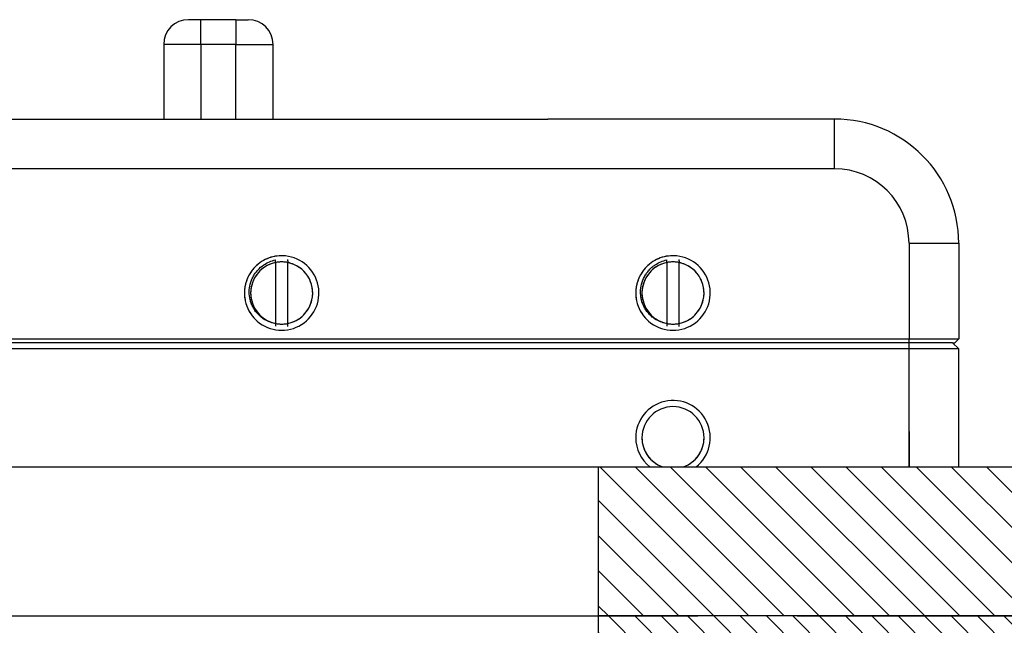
# Model space of a CAD drawing. Extents: x -1809 to 6113, y -4129 to 1471.
# Tile 19 of 197: x 25 to 104, y -2766 to -2718. Entities that reach past the tile are written whole.
import ezdxf

# ---------------------------------------------------------------- set-up
doc = ezdxf.new("R2010")
doc.units = 0
doc.linetypes.add('DASHED', pattern=[15, 7, -8])
doc.layers.get('0').update_dxf_attribs({"linetype": 'CONTINUOUS'})
doc.layers.add('1', color=7, linetype='CONTINUOUS')

# ---------------------------------------------------------------- blocks, each defined once
blk = doc.blocks.new('Z-STACK', base_point=(-660.966, -2918.356))
at = {"layer": '1', "linetype": 'CONTINUOUS'}
h = blk.add_hatch(dxfattribs=at)
h.set_pattern_fill('USER', color=4, scale=2, angle=315, pattern_type=0)
h.set_pattern_definition([(315, (-1117.57, -6268.1354), (1.4142136, 1.4142136), [])])
h.paths.add_polyline_path([(71.397, -2753.543), (110.397, -2753.543), (111.997, -2753.543), (111.997, -2764.543), (124.397, -2764.543), (124.397, -2759.343), (124.397, -2759.243), (124.397, -2753.543), (127.537, -2753.543), (128.537, -2754.543), (128.537, -2765.143), (110.397, -2765.143), (110.397, -2765.543), (71.397, -2765.543)])
h = blk.add_hatch(dxfattribs=at)
h.set_pattern_fill('USER', color=2, scale=1.5, angle=315, pattern_type=0)
h.set_pattern_definition([(315, (-1117.57, -6268.1354), (1.0606602, 1.0606602), [])])
edge = h.paths.add_edge_path()
edge.add_line((111.497, -2765.543), (115.997, -2765.543))
edge.add_line((115.997, -2765.543), (120.397, -2765.543))
edge.add_line((120.397, -2765.543), (121.797, -2765.543))
edge.add_line((121.797, -2765.543), (121.806, -2765.543))
edge.add_line((121.806, -2765.543), (121.806, -2767.643))
edge.add_spline(control_points=[(121.806, -2767.643), (121.572, -2767.876), (121.103, -2768.342), (120.635, -2768.809), (120.402, -2769.043)], knot_values=[0, 0, 0, 0, 0.991593, 1.983187, 1.983187, 1.983187, 1.983187], degree=3, periodic=0)
edge.add_line((120.402, -2769.043), (120.397, -2769.043))
edge.add_line((120.397, -2769.043), (118.442, -2769.043))
edge.add_line((118.442, -2769.043), (117.442, -2769.043))
edge.add_line((117.442, -2769.043), (117.393, -2769.043))
edge.add_line((117.393, -2769.043), (114.968, -2769.043))
edge.add_line((114.968, -2769.043), (114.846, -2769.043))
edge.add_line((114.846, -2769.043), (114.096, -2769.043))
edge.add_line((114.096, -2769.043), (114.096, -2769.043))
edge.add_line((114.096, -2769.043), (114.076, -2769.043))
edge.add_line((114.076, -2769.043), (112.696, -2769.043))
edge.add_line((112.696, -2769.043), (112.635, -2769.043))
edge.add_line((112.635, -2769.043), (111.817, -2769.043))
edge.add_line((111.817, -2769.043), (111.635, -2769.043))
edge.add_line((111.635, -2769.043), (111.221, -2769.043))
edge.add_line((111.221, -2769.043), (110.596, -2769.043))
edge.add_line((110.596, -2769.043), (110.596, -2769.043))
edge.add_line((110.596, -2769.043), (110.576, -2769.043))
edge.add_line((110.576, -2769.043), (110.221, -2769.043))
edge.add_line((110.221, -2769.043), (109.196, -2769.043))
edge.add_line((109.196, -2769.043), (107.758, -2769.043))
edge.add_line((107.758, -2769.043), (107.096, -2769.043))
edge.add_line((107.096, -2769.043), (107.096, -2769.043))
edge.add_line((107.096, -2769.043), (107.076, -2769.043))
edge.add_line((107.076, -2769.043), (106.758, -2769.043))
edge.add_line((106.758, -2769.043), (105.696, -2769.043))
edge.add_line((105.696, -2769.043), (104.294, -2769.043))
edge.add_line((104.294, -2769.043), (103.596, -2769.043))
edge.add_line((103.596, -2769.043), (103.596, -2769.043))
edge.add_line((103.596, -2769.043), (103.576, -2769.043))
edge.add_line((103.576, -2769.043), (103.294, -2769.043))
edge.add_line((103.294, -2769.043), (102.721, -2769.043))
edge.add_line((102.721, -2769.043), (102.196, -2769.043))
edge.add_line((102.196, -2769.043), (101.58, -2769.043))
edge.add_line((101.58, -2769.043), (101.508, -2769.043))
edge.add_line((101.508, -2769.043), (101.387, -2769.043))
edge.add_line((101.387, -2769.043), (101.326, -2769.043))
edge.add_line((101.326, -2769.043), (101.08, -2769.043))
edge.add_line((101.08, -2769.043), (100.826, -2769.043))
edge.add_line((100.826, -2769.043), (100.643, -2769.043))
edge.add_line((100.643, -2769.043), (99.564, -2769.043))
edge.add_line((99.564, -2769.043), (99.397, -2769.043))
edge.add_line((99.397, -2769.043), (98.432, -2769.043))
edge.add_line((98.432, -2769.043), (98.197, -2769.043))
edge.add_line((98.197, -2769.043), (97.432, -2769.043))
edge.add_line((97.432, -2769.043), (96.397, -2769.043))
edge.add_line((96.397, -2769.043), (91.215, -2769.043))
edge.add_line((91.215, -2769.043), (90.468, -2769.043))
edge.add_line((90.468, -2769.043), (90.215, -2769.043))
edge.add_line((90.215, -2769.043), (89.005, -2769.043))
edge.add_line((89.005, -2769.043), (88.041, -2769.043))
edge.add_line((88.041, -2769.043), (87.92, -2769.043))
edge.add_line((87.92, -2769.043), (87.205, -2769.043))
edge.add_line((87.205, -2769.043), (86.802, -2769.043))
edge.add_line((86.802, -2769.043), (86.136, -2769.043))
edge.add_line((86.136, -2769.043), (85.793, -2769.043))
edge.add_line((85.793, -2769.043), (85.002, -2769.043))
edge.add_line((85.002, -2769.043), (84.892, -2769.043))
edge.add_line((84.892, -2769.043), (84.736, -2769.043))
edge.add_line((84.736, -2769.043), (84.599, -2769.043))
edge.add_line((84.599, -2769.043), (84.597, -2769.043))
edge.add_line((84.597, -2769.043), (84.576, -2769.043))
edge.add_line((84.576, -2769.043), (84.397, -2769.043))
edge.add_line((84.397, -2769.043), (83.993, -2769.043))
edge.add_line((83.993, -2769.043), (83.986, -2769.043))
edge.add_line((83.986, -2769.043), (83.696, -2769.043))
edge.add_line((83.696, -2769.043), (83.406, -2769.043))
edge.add_line((83.406, -2769.043), (83.397, -2769.043))
edge.add_line((83.397, -2769.043), (83.197, -2769.043))
edge.add_line((83.197, -2769.043), (82.931, -2769.043))
edge.add_line((82.931, -2769.043), (82.799, -2769.043))
edge.add_line((82.799, -2769.043), (82.586, -2769.043))
edge.add_line((82.586, -2769.043), (82.488, -2769.043))
edge.add_line((82.488, -2769.043), (82.397, -2769.043))
edge.add_line((82.397, -2769.043), (82.046, -2769.043))
edge.add_line((82.046, -2769.043), (81.896, -2769.043))
edge.add_line((81.896, -2769.043), (81.836, -2769.043))
edge.add_line((81.836, -2769.043), (81.6, -2769.043))
edge.add_line((81.6, -2769.043), (81.531, -2769.043))
edge.add_line((81.531, -2769.043), (81.255, -2769.043))
edge.add_line((81.255, -2769.043), (81.097, -2769.043))
edge.add_line((81.097, -2769.043), (81.076, -2769.043))
edge.add_line((81.076, -2769.043), (80.888, -2769.043))
edge.add_line((80.888, -2769.043), (80.688, -2769.043))
edge.add_line((80.688, -2769.043), (80.597, -2769.043))
edge.add_line((80.597, -2769.043), (80.501, -2769.043))
edge.add_line((80.501, -2769.043), (80.436, -2769.043))
edge.add_line((80.436, -2769.043), (80.397, -2769.043))
edge.add_line((80.397, -2769.043), (80.246, -2769.043))
edge.add_line((80.246, -2769.043), (79.8, -2769.043))
edge.add_line((79.8, -2769.043), (79.773, -2769.043))
edge.add_line((79.773, -2769.043), (79.697, -2769.043))
edge.add_line((79.697, -2769.043), (79.636, -2769.043))
edge.add_line((79.636, -2769.043), (79.503, -2769.043))
edge.add_line((79.503, -2769.043), (79.488, -2769.043))
edge.add_line((79.488, -2769.043), (79.272, -2769.043))
edge.add_line((79.272, -2769.043), (79.094, -2769.043))
edge.add_line((79.094, -2769.043), (79.064, -2769.043))
edge.add_line((79.064, -2769.043), (78.931, -2769.043))
edge.add_line((78.931, -2769.043), (78.846, -2769.043))
edge.add_line((78.846, -2769.043), (78.701, -2769.043))
edge.add_line((78.701, -2769.043), (78.679, -2769.043))
edge.add_line((78.679, -2769.043), (78.597, -2769.043))
edge.add_line((78.597, -2769.043), (78.513, -2769.043))
edge.add_line((78.513, -2769.043), (78.236, -2769.043))
edge.add_line((78.236, -2769.043), (77.973, -2769.043))
edge.add_line((77.973, -2769.043), (77.872, -2769.043))
edge.add_line((77.872, -2769.043), (77.704, -2769.043))
edge.add_line((77.704, -2769.043), (77.703, -2769.043))
edge.add_line((77.703, -2769.043), (77.5, -2769.043))
edge.add_line((77.5, -2769.043), (77.446, -2769.043))
edge.add_line((77.446, -2769.043), (77.397, -2769.043))
edge.add_line((77.397, -2769.043), (77.294, -2769.043))
edge.add_line((77.294, -2769.043), (77.264, -2769.043))
edge.add_line((77.264, -2769.043), (77.219, -2769.043))
edge.add_line((77.219, -2769.043), (77.055, -2769.043))
edge.add_line((77.055, -2769.043), (76.904, -2769.043))
edge.add_line((76.904, -2769.043), (76.713, -2769.043))
edge.add_line((76.713, -2769.043), (76.526, -2769.043))
edge.add_line((76.526, -2769.043), (76.304, -2769.043))
edge.add_line((76.304, -2769.043), (76.296, -2769.043))
edge.add_line((76.296, -2769.043), (76.256, -2769.043))
edge.add_line((76.256, -2769.043), (75.982, -2769.043))
edge.add_line((75.982, -2769.043), (75.897, -2769.043))
edge.add_line((75.897, -2769.043), (75.772, -2769.043))
edge.add_line((75.772, -2769.043), (75.7, -2769.043))
edge.add_line((75.7, -2769.043), (75.655, -2769.043))
edge.add_line((75.655, -2769.043), (75.617, -2769.043))
edge.add_line((75.617, -2769.043), (75.419, -2769.043))
edge.add_line((75.419, -2769.043), (75.343, -2769.043))
edge.add_line((75.343, -2769.043), (75.227, -2769.043))
edge.add_line((75.227, -2769.043), (75.104, -2769.043))
edge.add_line((75.104, -2769.043), (74.896, -2769.043))
edge.add_line((74.896, -2769.043), (74.856, -2769.043))
edge.add_line((74.856, -2769.043), (74.838, -2769.043))
edge.add_line((74.838, -2769.043), (74.745, -2769.043))
edge.add_line((74.745, -2769.043), (74.726, -2769.043))
edge.add_line((74.726, -2769.043), (74.438, -2769.043))
edge.add_line((74.438, -2769.043), (74.372, -2769.043))
edge.add_line((74.372, -2769.043), (74.195, -2769.043))
edge.add_line((74.195, -2769.043), (74.182, -2769.043))
edge.add_line((74.182, -2769.043), (73.992, -2769.043))
edge.add_line((73.992, -2769.043), (73.94, -2769.043))
edge.add_line((73.94, -2769.043), (73.856, -2769.043))
edge.add_line((73.856, -2769.043), (73.817, -2769.043))
edge.add_line((73.817, -2769.043), (73.688, -2769.043))
edge.add_line((73.688, -2769.043), (73.543, -2769.043))
edge.add_line((73.543, -2769.043), (73.468, -2769.043))
edge.add_line((73.468, -2769.043), (73.438, -2769.043))
edge.add_line((73.438, -2769.043), (73.427, -2769.043))
edge.add_line((73.427, -2769.043), (73.226, -2769.043))
edge.add_line((73.226, -2769.043), (73.038, -2769.043))
edge.add_line((73.038, -2769.043), (72.945, -2769.043))
edge.add_line((72.945, -2769.043), (72.807, -2769.043))
edge.add_line((72.807, -2769.043), (72.797, -2769.043))
edge.add_line((72.797, -2769.043), (72.795, -2769.043))
edge.add_line((72.795, -2769.043), (72.62, -2769.043))
edge.add_line((72.62, -2769.043), (72.585, -2769.043))
edge.add_line((72.585, -2769.043), (72.164, -2769.043))
edge.add_line((72.164, -2769.043), (72.14, -2769.043))
edge.add_line((72.14, -2769.043), (72.096, -2769.043))
edge.add_line((72.096, -2769.043), (72.093, -2769.043))
edge.add_line((72.093, -2769.043), (72.088, -2769.043))
edge.add_line((72.088, -2769.043), (72.061, -2769.043))
edge.add_line((72.061, -2769.043), (72.056, -2769.043))
edge.add_line((72.056, -2769.043), (71.898, -2769.043))
edge.add_line((71.898, -2769.043), (71.826, -2769.043))
edge.add_line((71.826, -2769.043), (71.668, -2769.043))
edge.add_line((71.668, -2769.043), (71.397, -2769.043))
edge.add_line((71.397, -2769.043), (71.397, -2769.043))
edge.add_line((71.397, -2769.043), (71.397, -2765.543))
edge.add_line((71.397, -2765.543), (72.397, -2765.543))
edge.add_line((72.397, -2765.543), (92.577, -2765.543))
edge.add_line((92.577, -2765.543), (97.397, -2765.543))
edge.add_line((97.397, -2765.543), (103.615, -2765.543))
edge.add_line((103.615, -2765.543), (109.804, -2765.543))
edge.add_line((109.804, -2765.543), (111.497, -2765.543))
at = {"color": 7, "linetype": 'CONTINUOUS'}
for p, q in [((39.397, -2717.543), (38.397, -2717.543)), ((42.199, -2717.543), (39.397, -2717.543)), ((39.397, -2719.543), (39.397, -2717.543)), ((42.199, -2717.543), (42.199, -2719.543)), ((42.199, -2717.543), (43.199, -2717.543)), ((36.397, -2719.543), (36.397, -2725.543)), ((39.397, -2719.543), (36.397, -2719.543)), ((42.199, -2719.543), (39.397, -2719.543)), ((39.397, -2719.543), (39.397, -2725.543)), ((42.199, -2719.543), (45.199, -2719.543)), ((42.199, -2725.543), (42.199, -2719.543)), ((45.199, -2725.543), (45.199, -2719.543)), ((-36.058, -2725.543), (47.675, -2725.543)), ((47.675, -2725.543), (61.808, -2725.543)), ((61.808, -2725.543), (62.308, -2725.543)), ((62.308, -2725.543), (64.579, -2725.543)), ((64.579, -2725.543), (67.308, -2725.543)), ((67.736, -2725.543), (67.308, -2725.543)), ((90.397, -2725.543), (67.736, -2725.543)), ((90.397, -2729.543), (90.397, -2725.543)), ((90.397, -2729.543), (-47.603, -2729.543)), ((96.397, -2735.543), (96.397, -2743.243)), ((96.397, -2735.543), (100.397, -2735.543)), ((100.397, -2735.543), (100.397, -2743.243)), ((45.397, -2737.079), (45.397, -2736.881)), ((46.397, -2736.95), (46.397, -2736.854)), ((76.897, -2737.079), (76.897, -2736.881)), ((77.897, -2736.95), (77.897, -2736.854)), ((45.397, -2737.079), (45.397, -2737.093)), ((45.397, -2737.093), (45.397, -2741.992)), ((46.397, -2736.954), (46.397, -2736.95)), ((46.397, -2736.954), (46.397, -2737.093)), ((46.397, -2741.992), (46.397, -2737.093)), ((76.897, -2737.079), (76.897, -2737.093)), ((76.897, -2737.093), (76.897, -2741.992)), ((77.897, -2736.954), (77.897, -2736.95)), ((77.897, -2736.954), (77.897, -2737.093)), ((77.897, -2741.992), (77.897, -2737.093)), ((45.397, -2741.992), (45.397, -2742.007)), ((45.397, -2742.007), (45.397, -2742.045)), ((45.397, -2742.045), (45.397, -2742.205)), ((45.397, -2742.205), (45.397, -2742.205)), ((46.397, -2742.131), (46.397, -2741.992)), ((46.397, -2742.135), (46.397, -2742.131)), ((46.397, -2742.232), (46.397, -2742.135)), ((76.897, -2741.992), (76.897, -2742.007)), ((76.897, -2742.007), (76.897, -2742.045)), ((76.897, -2742.045), (76.897, -2742.205)), ((76.897, -2742.205), (76.897, -2742.205)), ((77.897, -2742.131), (77.897, -2741.992)), ((77.897, -2742.135), (77.897, -2742.131)), ((77.897, -2742.232), (77.897, -2742.135)), ((-53.603, -2743.243), (96.397, -2743.243)), ((26.097, -2743.543), (16.697, -2743.543)), ((29.397, -2743.543), (26.097, -2743.543)), ((36.897, -2743.543), (29.397, -2743.543)), ((39.397, -2743.543), (36.897, -2743.543)), ((65.897, -2743.543), (39.397, -2743.543)), ((67.897, -2743.543), (65.897, -2743.543)), ((72.325, -2743.543), (67.897, -2743.543)), ((84.897, -2743.543), (72.325, -2743.543)), ((85.496, -2743.543), (84.897, -2743.543)), ((86.897, -2743.543), (85.496, -2743.543)), ((88.397, -2743.543), (86.897, -2743.543)), ((91.397, -2743.543), (88.397, -2743.543)), ((93.897, -2743.543), (91.397, -2743.543)), ((95.897, -2743.543), (93.897, -2743.543)), ((96.397, -2743.543), (95.897, -2743.543)), ((96.397, -2743.543), (96.397, -2743.243)), ((96.397, -2743.243), (100.397, -2743.243)), ((99.897, -2743.543), (96.397, -2743.543)), ((96.397, -2744.043), (96.397, -2743.543)), ((99.897, -2743.543), (100.097, -2743.543)), ((99.897, -2743.543), (100.397, -2744.043)), ((100.097, -2743.543), (100.397, -2743.243)), ((96.397, -2744.043), (-53.603, -2744.043)), ((96.397, -2750.693), (96.397, -2744.043)), ((100.397, -2744.043), (96.397, -2744.043)), ((100.397, -2753.543), (100.397, -2744.043)), ((96.397, -2753.543), (96.397, -2750.693))]:
    blk.add_line(p, q, dxfattribs=at)
at = {"color": 7, "linetype": 'DASHED'}
for p, q in [((-36.058, -2725.543), (47.675, -2725.543)), ((-36.058, -2725.543), (47.675, -2725.543)), ((47.675, -2725.543), (61.808, -2725.543)), ((47.675, -2725.543), (61.808, -2725.543)), ((61.808, -2725.543), (62.308, -2725.543)), ((61.808, -2725.543), (62.308, -2725.543)), ((61.808, -2725.543), (62.308, -2725.543)), ((62.308, -2725.543), (64.579, -2725.543)), ((64.579, -2725.543), (67.308, -2725.543)), ((67.736, -2725.543), (67.308, -2725.543)), ((46.397, -2736.95), (46.397, -2736.854)), ((77.897, -2736.95), (77.897, -2736.854)), ((45.397, -2737.079), (45.397, -2737.093)), ((46.397, -2736.954), (46.397, -2736.95)), ((76.897, -2737.079), (76.897, -2737.093)), ((77.897, -2736.954), (77.897, -2736.95)), ((45.397, -2741.992), (45.397, -2742.007)), ((45.397, -2742.007), (45.397, -2742.045)), ((45.397, -2742.045), (45.397, -2742.205)), ((46.397, -2742.131), (46.397, -2741.992)), ((46.397, -2742.135), (46.397, -2742.131)), ((46.397, -2742.232), (46.397, -2742.135)), ((76.897, -2741.992), (76.897, -2742.007)), ((76.897, -2742.007), (76.897, -2742.045)), ((76.897, -2742.045), (76.897, -2742.205)), ((77.897, -2742.131), (77.897, -2741.992)), ((77.897, -2742.135), (77.897, -2742.131)), ((77.897, -2742.232), (77.897, -2742.135)), ((26.097, -2743.543), (16.697, -2743.543)), ((29.397, -2743.543), (26.097, -2743.543)), ((36.897, -2743.543), (29.397, -2743.543)), ((39.397, -2743.543), (36.897, -2743.543)), ((39.397, -2743.543), (36.897, -2743.543)), ((65.897, -2743.543), (39.397, -2743.543)), ((65.897, -2743.543), (39.397, -2743.543)), ((67.897, -2743.543), (65.897, -2743.543)), ((67.897, -2743.543), (65.897, -2743.543)), ((72.325, -2743.543), (67.897, -2743.543)), ((72.325, -2743.543), (67.897, -2743.543)), ((84.897, -2743.543), (72.325, -2743.543)), ((84.897, -2743.543), (72.325, -2743.543)), ((85.496, -2743.543), (84.897, -2743.543)), ((85.496, -2743.543), (84.897, -2743.543)), ((86.897, -2743.543), (85.496, -2743.543)), ((86.897, -2743.543), (85.496, -2743.543)), ((88.397, -2743.543), (86.897, -2743.543)), ((88.397, -2743.543), (86.897, -2743.543)), ((91.397, -2743.543), (88.397, -2743.543)), ((91.397, -2743.543), (88.397, -2743.543)), ((93.897, -2743.543), (91.397, -2743.543)), ((93.897, -2743.543), (91.397, -2743.543)), ((95.897, -2743.543), (93.897, -2743.543)), ((96.397, -2743.543), (95.897, -2743.543)), ((99.897, -2743.543), (96.397, -2743.543)), ((96.397, -2753.543), (96.397, -2750.693)), ((96.397, -2750.693), (96.397, -2753.543))]:
    blk.add_line(p, q, dxfattribs=at)
at = {"color": 2, "linetype": 'CONTINUOUS'}
for p, q in [((13.592, -2765.543), (29.202, -2765.543)), ((29.202, -2765.543), (68.272, -2765.543)), ((68.272, -2765.543), (68.977, -2765.543)), ((68.977, -2765.543), (70.211, -2765.543)), ((70.211, -2765.543), (71.397, -2765.543)), ((71.397, -2765.543), (72.397, -2765.543)), ((71.397, -2769.043), (71.397, -2765.543))]:
    blk.add_line(p, q, dxfattribs=at)
at = {"color": 2, "linetype": 'DASHED'}
for p, q in [((72.397, -2765.543), (92.577, -2765.543)), ((92.577, -2765.543), (97.397, -2765.543)), ((97.397, -2765.543), (103.615, -2765.543)), ((103.615, -2765.543), (109.804, -2765.543))]:
    blk.add_line(p, q, dxfattribs=at)
at = {"color": 7, "linetype": 'CONTINUOUS'}
for centre, radius, start, end in [((38.397, -2719.543), 2, 90, 180), ((43.199, -2719.543), 2, 0, 90), ((90.397, -2735.543), 10, 0, 90), ((90.397, -2735.543), 6, 0, 90), ((45.897, -2739.543), 3, 84.16768, 135.6023), ((45.897, -2739.543), 3, -135.6023, 84.16768), ((77.397, -2739.543), 3, 84.16768, 135.6023), ((77.397, -2739.543), 3, -135.6023, 84.16768), ((45.897, -2739.543), 3, 135.6023, 147.21684), ((45.897, -2739.543), 2.5, 101.53696, 167.11591), ((45.897, -2739.543), 2.5, 78.46304, 101.53696), ((45.897, -2739.543), 2.5, -12.88409, 78.46304), ((77.397, -2739.543), 3, 135.6023, 147.21684), ((77.397, -2739.543), 2.5, 101.53696, 167.11591), ((77.397, -2739.543), 2.5, 78.46304, 101.53696), ((77.397, -2739.543), 2.5, -12.88409, 78.46304), ((45.897, -2739.543), 3, 147.21684, 161.27912), ((77.397, -2739.543), 3, 147.21684, 161.27912), ((45.897, -2739.543), 3, 161.27912, 180), ((45.897, -2739.543), 2.5, 167.11591, 180), ((77.397, -2739.543), 3, 161.27912, 180), ((77.397, -2739.543), 2.5, 167.11591, 180), ((45.897, -2739.543), 3, 180, -147.21684), ((45.897, -2739.543), 2.5, 180, -167.11591), ((77.397, -2739.543), 3, 180, -147.21684), ((77.397, -2739.543), 2.5, 180, -167.11591), ((45.897, -2739.543), 2.5, -167.11591, -101.53696), ((45.897, -2739.543), 2.5, -78.46304, -12.88409), ((77.397, -2739.543), 2.5, -167.11591, -101.53696), ((77.397, -2739.543), 2.5, -78.46304, -12.88409), ((45.897, -2739.543), 3, -147.21684, -135.6023), ((77.397, -2739.543), 3, -147.21684, -135.6023), ((45.897, -2739.543), 2.5, -101.53696, -78.46304), ((77.397, -2739.543), 2.5, -101.53696, -78.46304), ((77.397, -2751.193), 3, -51.56679, 180), ((77.397, -2751.193), 2.5, 0, 180), ((77.397, -2751.193), 3, 180, -128.43321), ((77.397, -2751.193), 2.5, 180, -109.94844), ((77.397, -2751.193), 2.5, -70.05156, 0)]:
    blk.add_arc(centre, radius, start, end, dxfattribs=at)
at = {"color": 7, "linetype": 'DASHED'}
for centre, radius, start, end in [((45.897, -2739.543), 3, 84.16768, 135.6023), ((45.897, -2739.543), 3, 84.16768, 135.6023), ((45.897, -2739.543), 3, -135.6023, 84.16768), ((45.897, -2739.543), 3, -135.6023, 84.16768), ((77.397, -2739.543), 3, 84.16768, 135.6023), ((77.397, -2739.543), 3, 84.16768, 135.6023), ((77.397, -2739.543), 3, -135.6023, 84.16768), ((77.397, -2739.543), 3, -135.6023, 84.16768), ((45.897, -2739.543), 3, 135.6023, 147.21684), ((45.897, -2739.543), 3, 135.6023, 147.21684), ((45.897, -2739.543), 2.5, 101.53696, 167.11591), ((45.897, -2739.543), 2.5, 101.53696, 167.11591), ((45.897, -2739.543), 2.5, 78.46304, 101.53696), ((45.897, -2739.543), 2.5, -12.88409, 78.46304), ((45.897, -2739.543), 2.5, -12.88409, 78.46304), ((77.397, -2739.543), 3, 135.6023, 147.21684), ((77.397, -2739.543), 3, 135.6023, 147.21684), ((77.397, -2739.543), 2.5, 101.53696, 167.11591), ((77.397, -2739.543), 2.5, 101.53696, 167.11591), ((77.397, -2739.543), 2.5, 78.46304, 101.53696), ((77.397, -2739.543), 2.5, -12.88409, 78.46304), ((77.397, -2739.543), 2.5, -12.88409, 78.46304), ((45.897, -2739.543), 3, 147.21684, 161.27912), ((45.897, -2739.543), 3, 147.21684, 161.27912), ((77.397, -2739.543), 3, 147.21684, 161.27912), ((77.397, -2739.543), 3, 147.21684, 161.27912), ((45.897, -2739.543), 3, 161.27912, 180), ((45.897, -2739.543), 3, 161.27912, 180), ((45.897, -2739.543), 2.5, 167.11591, 180), ((45.897, -2739.543), 2.5, 167.11591, 180), ((77.397, -2739.543), 3, 161.27912, 180), ((77.397, -2739.543), 3, 161.27912, 180), ((77.397, -2739.543), 2.5, 167.11591, 180), ((77.397, -2739.543), 2.5, 167.11591, 180), ((45.897, -2739.543), 3, 180, -147.21684), ((45.897, -2739.543), 3, 180, -147.21684), ((45.897, -2739.543), 2.5, 180, -167.11591), ((45.897, -2739.543), 2.5, 180, -167.11591), ((77.397, -2739.543), 3, 180, -147.21684), ((77.397, -2739.543), 3, 180, -147.21684), ((77.397, -2739.543), 2.5, 180, -167.11591), ((77.397, -2739.543), 2.5, 180, -167.11591), ((45.897, -2739.543), 2.5, -167.11591, -101.53696), ((45.897, -2739.543), 2.5, -167.11591, -101.53696), ((45.897, -2739.543), 2.5, -78.46304, -12.88409), ((45.897, -2739.543), 2.5, -78.46304, -12.88409), ((77.397, -2739.543), 2.5, -167.11591, -101.53696), ((77.397, -2739.543), 2.5, -167.11591, -101.53696), ((77.397, -2739.543), 2.5, -78.46304, -12.88409), ((77.397, -2739.543), 2.5, -78.46304, -12.88409), ((45.897, -2739.543), 3, -147.21684, -135.6023), ((45.897, -2739.543), 3, -147.21684, -135.6023), ((77.397, -2739.543), 3, -147.21684, -135.6023), ((77.397, -2739.543), 3, -147.21684, -135.6023), ((45.897, -2739.543), 2.5, -101.53696, -78.46304), ((77.397, -2739.543), 2.5, -101.53696, -78.46304), ((77.397, -2751.193), 2.5, 0, 180), ((77.397, -2751.193), 2.5, 0, 180), ((77.397, -2751.193), 2.5, 0, 180), ((77.397, -2751.193), 2.5, 0, 180), ((77.397, -2751.193), 2.5, 180, -109.94844), ((77.397, -2751.193), 2.5, 180, -109.94844), ((77.397, -2751.193), 2.5, 180, -109.94844), ((77.397, -2751.193), 2.5, 180, -109.94844), ((77.397, -2751.193), 2.5, -70.05156, 0), ((77.397, -2751.193), 2.5, -70.05156, 0), ((77.397, -2751.193), 2.5, -70.05156, 0), ((77.397, -2751.193), 2.5, -70.05156, 0)]:
    blk.add_arc(centre, radius, start, end, dxfattribs=at)
at = {"color": 7, "linetype": 'CONTINUOUS'}
for points, knots in [([(45.397, -2742.007), (45.19, -2741.971), (45.018, -2741.914), (44.885, -2741.861), (44.753, -2741.807), (44.59, -2741.729), (44.417, -2741.612), (44.321, -2741.547), (44.238, -2741.482), (44.167, -2741.42), (44.08, -2741.344), (44.005, -2741.269), (43.943, -2741.199), (43.88, -2741.129), (43.814, -2741.048), (43.748, -2740.953), (43.682, -2740.858), (43.628, -2740.767), (43.584, -2740.684), (43.529, -2740.58), (43.486, -2740.481), (43.453, -2740.393), (43.411, -2740.283), (43.381, -2740.181), (43.359, -2740.089), (43.307, -2739.877), (43.283, -2739.664), (43.285, -2739.456), (43.286, -2739.244), (43.313, -2739.032), (43.366, -2738.826), (43.395, -2738.712), (43.429, -2738.61), (43.463, -2738.521), (43.506, -2738.412), (43.552, -2738.315), (43.597, -2738.231), (43.648, -2738.136), (43.704, -2738.044), (43.767, -2737.956), (43.822, -2737.877), (43.889, -2737.791), (43.97, -2737.702), (44.115, -2737.542), (44.28, -2737.399), (44.46, -2737.278), (44.743, -2737.088), (45.061, -2736.953), (45.397, -2736.881)], [0.501729, 0.501729, 0.501729, 0.501729, 1.034204, 1.034204, 1.034204, 1.564955, 1.564955, 1.564955, 1.880198, 1.880198, 1.880198, 2.195794, 2.195794, 2.195794, 2.509545, 2.509545, 2.509545, 2.824393, 2.824393, 2.824393, 3.144319, 3.144319, 3.144319, 3.462655, 3.462655, 3.462655, 4.100823, 4.100823, 4.100823, 4.737432, 4.737432, 4.737432, 5.057252, 5.057252, 5.057252, 5.37668, 5.37668, 5.37668, 5.700392, 5.700392, 5.700392, 6.025908, 6.025908, 6.025908, 6.675176, 6.675176, 6.675176, 7.69713, 7.69713, 7.69713, 7.69713]), ([(76.897, -2742.007), (76.69, -2741.971), (76.518, -2741.914), (76.385, -2741.861), (76.253, -2741.807), (76.09, -2741.729), (75.917, -2741.612), (75.84, -2741.56), (75.755, -2741.497), (75.667, -2741.42), (75.597, -2741.359), (75.52, -2741.285), (75.443, -2741.199), (75.38, -2741.129), (75.314, -2741.048), (75.248, -2740.953), (75.195, -2740.876), (75.138, -2740.787), (75.084, -2740.684), (74.985, -2740.496), (74.909, -2740.296), (74.859, -2740.089), (74.833, -2739.986), (74.815, -2739.881), (74.802, -2739.775), (74.792, -2739.685), (74.784, -2739.577), (74.785, -2739.456), (74.786, -2739.244), (74.813, -2739.032), (74.866, -2738.826), (74.918, -2738.619), (74.996, -2738.42), (75.097, -2738.231), (75.153, -2738.126), (75.211, -2738.035), (75.267, -2737.956), (75.322, -2737.877), (75.389, -2737.791), (75.47, -2737.702), (75.55, -2737.613), (75.63, -2737.538), (75.703, -2737.474), (75.793, -2737.397), (75.88, -2737.332), (75.96, -2737.278), (76.243, -2737.088), (76.561, -2736.953), (76.897, -2736.881)], [0.501729, 0.501729, 0.501729, 0.501729, 1.034204, 1.034204, 1.034204, 1.564955, 1.564955, 1.564955, 1.880198, 1.880198, 1.880198, 2.195794, 2.195794, 2.195794, 2.509545, 2.509545, 2.509545, 2.824393, 2.824393, 2.824393, 3.462351, 3.462351, 3.462351, 3.780873, 3.780873, 3.780873, 4.100819, 4.100819, 4.100819, 4.737428, 4.737428, 4.737428, 5.376383, 5.376383, 5.376383, 5.700095, 5.700095, 5.700095, 6.025611, 6.025611, 6.025611, 6.351351, 6.351351, 6.351351, 6.675178, 6.675178, 6.675178, 7.697132, 7.697132, 7.697132, 7.697132])]:
    blk.add_open_spline(points, degree=3, knots=knots, dxfattribs=at)
at = {"layer": '1', "color": 4, "linetype": 'CONTINUOUS'}
for p, q in [((21.397, -2753.543), (71.397, -2753.543)), ((71.397, -2753.543), (110.397, -2753.543)), ((71.397, -2765.543), (71.397, -2753.543)), ((110.397, -2765.543), (71.397, -2765.543))]:
    blk.add_line(p, q, dxfattribs=at)

msp = doc.modelspace()

# ---------------------------------------------------------------- block references
at = {"layer": '1'}
msp.add_blockref('Z-STACK', (-660.966, -2918.356), dxfattribs=at)

doc.saveas('drawing.dxf')
